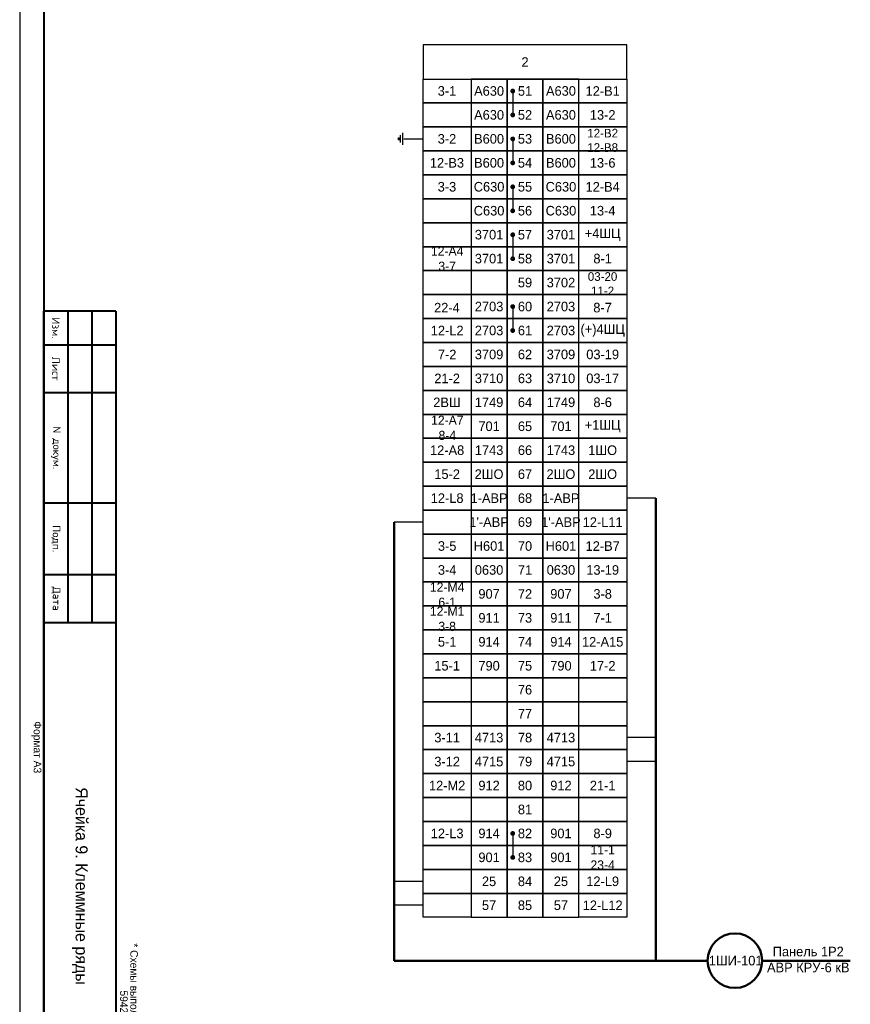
# Model space of a CAD drawing. Header units: millimetres. Extents: x 7700 to 12777, y -2533 to 2568.
# Tile 15 of 74: x 10933 to 11107, y -1486 to -1280. Entities that reach past the tile are written whole.
import ezdxf

# ---------------------------------------------------------------- set-up
doc = ezdxf.new("R2010")
doc.units = ezdxf.units.MM
doc.layers.add('основная 0.5', color=7, linetype='Continuous', lineweight=50)
doc.styles.add('SIMPLEX', font='txt', dxfattribs={"height": 5})

msp = doc.modelspace()

# ---------------------------------------------------------------- linework, layer by layer
for p, q in [((10933.15, -1110.77), (10933.15, -1530.78)), ((11036.06, -1294.89), (11036.06, -1299.89)), ((11012.34, -1304.64), (11012.09, -1304.89)), ((11012.34, -1305.14), (11012.09, -1304.89)), ((11012.34, -1304.64), (11012.34, -1305.14)), ((11012.57, -1304.14), (11012.57, -1305.64)), ((11013.07, -1303.64), (11013.07, -1306.14)), ((11013.34, -1304.89), (11017.37, -1304.89)), ((11036.06, -1304.89), (11036.06, -1309.89)), ((11036.06, -1314.89), (11036.06, -1319.89)), ((11036.06, -1324.89), (11036.06, -1329.89)), ((11036.06, -1339.89), (11036.06, -1344.89)), ((11065.9, -1379.89), (11059.86, -1379.89)), ((11017.37, -1384.89), (11011.34, -1384.89)), ((11065.9, -1429.89), (11059.86, -1429.89)), ((11065.9, -1434.89), (11059.86, -1434.89)), ((11036.06, -1449.89), (11036.06, -1454.89)), ((11017.37, -1459.89), (11011.34, -1459.89)), ((11017.37, -1464.89), (11011.34, -1464.89))]:
    msp.add_line(p, q)
at = {"lineweight": 40}
for p, q in [((10938.2, -1130.77), (10938.2, -1525.86)), ((10943.2, -1340.86), (10943.2, -1405.86)), ((10948.2, -1340.86), (10948.2, -1405.86)), ((10953.2, -1340.86), (10953.2, -1405.86))]:
    msp.add_line(p, q, dxfattribs=at)
at = {"lineweight": 50}
for p, q in [((11065.9, -1379.89), (11065.9, -1476.45)), ((11011.34, -1384.89), (11011.34, -1476.45)), ((11011.34, -1476.45), (11065.9, -1476.45)), ((11065.9, -1476.45), (11076.73, -1476.45)), ((11088.13, -1476.45), (11106.52, -1476.45))]:
    msp.add_line(p, q, dxfattribs=at)
for points in [[(11017.37, -1292.39), (11059.86, -1292.39), (11059.86, -1285.28), (11017.37, -1285.28)], [(11027.37, -1297.39), (11017.37, -1297.39), (11017.37, -1292.39), (11027.37, -1292.39)], [(11027.37, -1297.39), (11034.87, -1297.39), (11034.87, -1292.39), (11027.37, -1292.39)], [(11034.87, -1297.39), (11042.37, -1297.39), (11042.37, -1292.39), (11034.87, -1292.39)], [(11042.37, -1297.39), (11049.87, -1297.39), (11049.87, -1292.39), (11042.37, -1292.39)], [(11059.86, -1297.39), (11049.87, -1297.39), (11049.87, -1292.39), (11059.86, -1292.39)], [(11027.37, -1302.39), (11017.37, -1302.39), (11017.37, -1297.39), (11027.37, -1297.39)], [(11027.37, -1302.39), (11034.87, -1302.39), (11034.87, -1297.39), (11027.37, -1297.39)], [(11034.87, -1302.39), (11042.37, -1302.39), (11042.37, -1297.39), (11034.87, -1297.39)], [(11042.37, -1302.39), (11049.87, -1302.39), (11049.87, -1297.39), (11042.37, -1297.39)], [(11059.86, -1302.39), (11049.87, -1302.39), (11049.87, -1297.39), (11059.86, -1297.39)], [(11027.37, -1307.39), (11017.37, -1307.39), (11017.37, -1302.39), (11027.37, -1302.39)], [(11027.37, -1307.39), (11034.87, -1307.39), (11034.87, -1302.39), (11027.37, -1302.39)], [(11034.87, -1307.39), (11042.37, -1307.39), (11042.37, -1302.39), (11034.87, -1302.39)], [(11042.37, -1307.39), (11049.87, -1307.39), (11049.87, -1302.39), (11042.37, -1302.39)], [(11059.86, -1307.39), (11049.87, -1307.39), (11049.87, -1302.39), (11059.86, -1302.39)], [(11027.37, -1312.39), (11017.37, -1312.39), (11017.37, -1307.39), (11027.37, -1307.39)], [(11027.37, -1312.39), (11034.87, -1312.39), (11034.87, -1307.39), (11027.37, -1307.39)], [(11034.87, -1312.39), (11042.37, -1312.39), (11042.37, -1307.39), (11034.87, -1307.39)], [(11042.37, -1312.39), (11049.87, -1312.39), (11049.87, -1307.39), (11042.37, -1307.39)], [(11059.86, -1312.39), (11049.87, -1312.39), (11049.87, -1307.39), (11059.86, -1307.39)], [(11027.37, -1317.39), (11017.37, -1317.39), (11017.37, -1312.39), (11027.37, -1312.39)], [(11027.37, -1317.39), (11034.87, -1317.39), (11034.87, -1312.39), (11027.37, -1312.39)], [(11034.87, -1317.39), (11042.37, -1317.39), (11042.37, -1312.39), (11034.87, -1312.39)], [(11042.37, -1317.39), (11049.87, -1317.39), (11049.87, -1312.39), (11042.37, -1312.39)], [(11059.86, -1317.39), (11049.87, -1317.39), (11049.87, -1312.39), (11059.86, -1312.39)], [(11027.37, -1322.39), (11017.37, -1322.39), (11017.37, -1317.39), (11027.37, -1317.39)], [(11027.37, -1322.39), (11017.37, -1322.39), (11017.37, -1317.39), (11027.37, -1317.39)], [(11027.37, -1322.39), (11034.87, -1322.39), (11034.87, -1317.39), (11027.37, -1317.39)], [(11027.37, -1322.39), (11034.87, -1322.39), (11034.87, -1317.39), (11027.37, -1317.39)], [(11034.87, -1322.39), (11042.37, -1322.39), (11042.37, -1317.39), (11034.87, -1317.39)], [(11042.37, -1322.39), (11049.87, -1322.39), (11049.87, -1317.39), (11042.37, -1317.39)], [(11042.37, -1322.39), (11049.87, -1322.39), (11049.87, -1317.39), (11042.37, -1317.39)], [(11059.86, -1322.39), (11049.87, -1322.39), (11049.87, -1317.39), (11059.86, -1317.39)], [(11059.86, -1322.39), (11049.87, -1322.39), (11049.87, -1317.39), (11059.86, -1317.39)], [(11027.37, -1327.39), (11017.37, -1327.39), (11017.37, -1322.39), (11027.37, -1322.39)], [(11027.37, -1327.39), (11034.87, -1327.39), (11034.87, -1322.39), (11027.37, -1322.39)], [(11034.87, -1327.39), (11042.37, -1327.39), (11042.37, -1322.39), (11034.87, -1322.39)], [(11042.37, -1327.39), (11049.87, -1327.39), (11049.87, -1322.39), (11042.37, -1322.39)], [(11059.86, -1327.39), (11049.87, -1327.39), (11049.87, -1322.39), (11059.86, -1322.39)], [(11027.37, -1332.39), (11017.37, -1332.39), (11017.37, -1327.39), (11027.37, -1327.39)], [(11027.37, -1332.39), (11034.87, -1332.39), (11034.87, -1327.39), (11027.37, -1327.39)], [(11034.87, -1332.39), (11042.37, -1332.39), (11042.37, -1327.39), (11034.87, -1327.39)], [(11042.37, -1332.39), (11049.87, -1332.39), (11049.87, -1327.39), (11042.37, -1327.39)], [(11059.86, -1332.39), (11049.87, -1332.39), (11049.87, -1327.39), (11059.86, -1327.39)], [(11027.37, -1337.39), (11017.37, -1337.39), (11017.37, -1332.39), (11027.37, -1332.39)], [(11027.37, -1337.39), (11034.87, -1337.39), (11034.87, -1332.39), (11027.37, -1332.39)], [(11034.87, -1337.39), (11042.37, -1337.39), (11042.37, -1332.39), (11034.87, -1332.39)], [(11042.37, -1337.39), (11049.87, -1337.39), (11049.87, -1332.39), (11042.37, -1332.39)], [(11059.86, -1337.39), (11049.87, -1337.39), (11049.87, -1332.39), (11059.86, -1332.39)], [(11027.37, -1342.39), (11017.37, -1342.39), (11017.37, -1337.39), (11027.37, -1337.39)], [(11027.37, -1342.39), (11017.37, -1342.39), (11017.37, -1337.39), (11027.37, -1337.39)], [(11027.37, -1342.39), (11034.87, -1342.39), (11034.87, -1337.39), (11027.37, -1337.39)], [(11027.37, -1342.39), (11034.87, -1342.39), (11034.87, -1337.39), (11027.37, -1337.39)], [(11034.87, -1342.39), (11042.37, -1342.39), (11042.37, -1337.39), (11034.87, -1337.39)], [(11042.37, -1342.39), (11049.87, -1342.39), (11049.87, -1337.39), (11042.37, -1337.39)], [(11042.37, -1342.39), (11049.87, -1342.39), (11049.87, -1337.39), (11042.37, -1337.39)], [(11059.86, -1342.39), (11049.87, -1342.39), (11049.87, -1337.39), (11059.86, -1337.39)], [(11059.86, -1342.39), (11049.87, -1342.39), (11049.87, -1337.39), (11059.86, -1337.39)], [(11027.37, -1347.39), (11017.37, -1347.39), (11017.37, -1342.39), (11027.37, -1342.39)], [(11027.37, -1347.39), (11017.37, -1347.39), (11017.37, -1342.39), (11027.37, -1342.39)], [(11027.37, -1347.39), (11034.87, -1347.39), (11034.87, -1342.39), (11027.37, -1342.39)], [(11027.37, -1347.39), (11034.87, -1347.39), (11034.87, -1342.39), (11027.37, -1342.39)], [(11034.87, -1347.39), (11042.37, -1347.39), (11042.37, -1342.39), (11034.87, -1342.39)], [(11042.37, -1347.39), (11049.87, -1347.39), (11049.87, -1342.39), (11042.37, -1342.39)], [(11042.37, -1347.39), (11049.87, -1347.39), (11049.87, -1342.39), (11042.37, -1342.39)], [(11059.86, -1347.39), (11049.87, -1347.39), (11049.87, -1342.39), (11059.86, -1342.39)], [(11059.86, -1347.39), (11049.87, -1347.39), (11049.87, -1342.39), (11059.86, -1342.39)], [(11027.37, -1352.39), (11017.37, -1352.39), (11017.37, -1347.39), (11027.37, -1347.39)], [(11027.37, -1352.39), (11034.87, -1352.39), (11034.87, -1347.39), (11027.37, -1347.39)], [(11034.87, -1352.39), (11042.37, -1352.39), (11042.37, -1347.39), (11034.87, -1347.39)], [(11042.37, -1352.39), (11049.87, -1352.39), (11049.87, -1347.39), (11042.37, -1347.39)], [(11059.86, -1352.39), (11049.87, -1352.39), (11049.87, -1347.39), (11059.86, -1347.39)], [(11027.37, -1357.39), (11017.37, -1357.39), (11017.37, -1352.39), (11027.37, -1352.39)], [(11027.37, -1357.39), (11034.87, -1357.39), (11034.87, -1352.39), (11027.37, -1352.39)], [(11034.87, -1357.39), (11042.37, -1357.39), (11042.37, -1352.39), (11034.87, -1352.39)], [(11042.37, -1357.39), (11049.87, -1357.39), (11049.87, -1352.39), (11042.37, -1352.39)], [(11059.86, -1357.39), (11049.87, -1357.39), (11049.87, -1352.39), (11059.86, -1352.39)], [(11027.37, -1362.39), (11017.37, -1362.39), (11017.37, -1357.39), (11027.37, -1357.39)], [(11027.37, -1362.39), (11017.37, -1362.39), (11017.37, -1357.39), (11027.37, -1357.39)], [(11027.37, -1362.39), (11034.87, -1362.39), (11034.87, -1357.39), (11027.37, -1357.39)], [(11027.37, -1362.39), (11034.87, -1362.39), (11034.87, -1357.39), (11027.37, -1357.39)], [(11034.87, -1362.39), (11042.37, -1362.39), (11042.37, -1357.39), (11034.87, -1357.39)], [(11042.37, -1362.39), (11049.87, -1362.39), (11049.87, -1357.39), (11042.37, -1357.39)], [(11042.37, -1362.39), (11049.87, -1362.39), (11049.87, -1357.39), (11042.37, -1357.39)], [(11059.86, -1362.39), (11049.87, -1362.39), (11049.87, -1357.39), (11059.86, -1357.39)], [(11059.86, -1362.39), (11049.87, -1362.39), (11049.87, -1357.39), (11059.86, -1357.39)], [(11027.37, -1367.39), (11017.37, -1367.39), (11017.37, -1362.39), (11027.37, -1362.39)], [(11027.37, -1367.39), (11017.37, -1367.39), (11017.37, -1362.39), (11027.37, -1362.39)], [(11027.37, -1367.39), (11034.87, -1367.39), (11034.87, -1362.39), (11027.37, -1362.39)], [(11027.37, -1367.39), (11034.87, -1367.39), (11034.87, -1362.39), (11027.37, -1362.39)], [(11034.87, -1367.39), (11042.37, -1367.39), (11042.37, -1362.39), (11034.87, -1362.39)], [(11042.37, -1367.39), (11049.87, -1367.39), (11049.87, -1362.39), (11042.37, -1362.39)], [(11042.37, -1367.39), (11049.87, -1367.39), (11049.87, -1362.39), (11042.37, -1362.39)], [(11059.86, -1367.39), (11049.87, -1367.39), (11049.87, -1362.39), (11059.86, -1362.39)], [(11059.86, -1367.39), (11049.87, -1367.39), (11049.87, -1362.39), (11059.86, -1362.39)], [(11027.37, -1372.39), (11017.37, -1372.39), (11017.37, -1367.39), (11027.37, -1367.39)], [(11027.37, -1372.39), (11017.37, -1372.39), (11017.37, -1367.39), (11027.37, -1367.39)], [(11027.37, -1372.39), (11034.87, -1372.39), (11034.87, -1367.39), (11027.37, -1367.39)], [(11027.37, -1372.39), (11034.87, -1372.39), (11034.87, -1367.39), (11027.37, -1367.39)], [(11034.87, -1372.39), (11042.37, -1372.39), (11042.37, -1367.39), (11034.87, -1367.39)], [(11042.37, -1372.39), (11049.87, -1372.39), (11049.87, -1367.39), (11042.37, -1367.39)], [(11042.37, -1372.39), (11049.87, -1372.39), (11049.87, -1367.39), (11042.37, -1367.39)], [(11059.86, -1372.39), (11049.87, -1372.39), (11049.87, -1367.39), (11059.86, -1367.39)], [(11059.86, -1372.39), (11049.87, -1372.39), (11049.87, -1367.39), (11059.86, -1367.39)], [(11027.37, -1377.39), (11017.37, -1377.39), (11017.37, -1372.39), (11027.37, -1372.39)], [(11027.37, -1377.39), (11017.37, -1377.39), (11017.37, -1372.39), (11027.37, -1372.39)], [(11027.37, -1377.39), (11034.87, -1377.39), (11034.87, -1372.39), (11027.37, -1372.39)], [(11027.37, -1377.39), (11034.87, -1377.39), (11034.87, -1372.39), (11027.37, -1372.39)], [(11034.87, -1377.39), (11042.37, -1377.39), (11042.37, -1372.39), (11034.87, -1372.39)], [(11042.37, -1377.39), (11049.87, -1377.39), (11049.87, -1372.39), (11042.37, -1372.39)], [(11042.37, -1377.39), (11049.87, -1377.39), (11049.87, -1372.39), (11042.37, -1372.39)], [(11059.86, -1377.39), (11049.87, -1377.39), (11049.87, -1372.39), (11059.86, -1372.39)], [(11059.86, -1377.39), (11049.87, -1377.39), (11049.87, -1372.39), (11059.86, -1372.39)], [(11027.37, -1382.39), (11017.37, -1382.39), (11017.37, -1377.39), (11027.37, -1377.39)], [(11027.37, -1382.39), (11017.37, -1382.39), (11017.37, -1377.39), (11027.37, -1377.39)], [(11027.37, -1382.39), (11034.87, -1382.39), (11034.87, -1377.39), (11027.37, -1377.39)], [(11027.37, -1382.39), (11034.87, -1382.39), (11034.87, -1377.39), (11027.37, -1377.39)], [(11034.87, -1382.39), (11042.37, -1382.39), (11042.37, -1377.39), (11034.87, -1377.39)], [(11042.37, -1382.39), (11049.87, -1382.39), (11049.87, -1377.39), (11042.37, -1377.39)], [(11042.37, -1382.39), (11049.87, -1382.39), (11049.87, -1377.39), (11042.37, -1377.39)], [(11059.86, -1382.39), (11049.87, -1382.39), (11049.87, -1377.39), (11059.86, -1377.39)], [(11059.86, -1382.39), (11049.87, -1382.39), (11049.87, -1377.39), (11059.86, -1377.39)], [(11027.37, -1387.39), (11017.37, -1387.39), (11017.37, -1382.39), (11027.37, -1382.39)], [(11027.37, -1387.39), (11017.37, -1387.39), (11017.37, -1382.39), (11027.37, -1382.39)], [(11027.37, -1387.39), (11034.87, -1387.39), (11034.87, -1382.39), (11027.37, -1382.39)], [(11027.37, -1387.39), (11034.87, -1387.39), (11034.87, -1382.39), (11027.37, -1382.39)], [(11034.87, -1387.39), (11042.37, -1387.39), (11042.37, -1382.39), (11034.87, -1382.39)], [(11042.37, -1387.39), (11049.87, -1387.39), (11049.87, -1382.39), (11042.37, -1382.39)], [(11042.37, -1387.39), (11049.87, -1387.39), (11049.87, -1382.39), (11042.37, -1382.39)], [(11059.86, -1387.39), (11049.87, -1387.39), (11049.87, -1382.39), (11059.86, -1382.39)], [(11059.86, -1387.39), (11049.87, -1387.39), (11049.87, -1382.39), (11059.86, -1382.39)], [(11027.37, -1392.39), (11017.37, -1392.39), (11017.37, -1387.39), (11027.37, -1387.39)], [(11027.37, -1392.39), (11017.37, -1392.39), (11017.37, -1387.39), (11027.37, -1387.39)], [(11027.37, -1392.39), (11034.87, -1392.39), (11034.87, -1387.39), (11027.37, -1387.39)], [(11027.37, -1392.39), (11034.87, -1392.39), (11034.87, -1387.39), (11027.37, -1387.39)], [(11034.87, -1392.39), (11042.37, -1392.39), (11042.37, -1387.39), (11034.87, -1387.39)], [(11042.37, -1392.39), (11049.87, -1392.39), (11049.87, -1387.39), (11042.37, -1387.39)], [(11042.37, -1392.39), (11049.87, -1392.39), (11049.87, -1387.39), (11042.37, -1387.39)], [(11059.86, -1392.39), (11049.87, -1392.39), (11049.87, -1387.39), (11059.86, -1387.39)], [(11059.86, -1392.39), (11049.87, -1392.39), (11049.87, -1387.39), (11059.86, -1387.39)], [(11027.37, -1397.39), (11017.37, -1397.39), (11017.37, -1392.39), (11027.37, -1392.39)], [(11027.37, -1397.39), (11017.37, -1397.39), (11017.37, -1392.39), (11027.37, -1392.39)], [(11027.37, -1397.39), (11034.87, -1397.39), (11034.87, -1392.39), (11027.37, -1392.39)], [(11027.37, -1397.39), (11034.87, -1397.39), (11034.87, -1392.39), (11027.37, -1392.39)], [(11034.87, -1397.39), (11042.37, -1397.39), (11042.37, -1392.39), (11034.87, -1392.39)], [(11042.37, -1397.39), (11049.87, -1397.39), (11049.87, -1392.39), (11042.37, -1392.39)], [(11042.37, -1397.39), (11049.87, -1397.39), (11049.87, -1392.39), (11042.37, -1392.39)], [(11059.86, -1397.39), (11049.87, -1397.39), (11049.87, -1392.39), (11059.86, -1392.39)], [(11059.86, -1397.39), (11049.87, -1397.39), (11049.87, -1392.39), (11059.86, -1392.39)], [(11027.37, -1402.39), (11017.37, -1402.39), (11017.37, -1397.39), (11027.37, -1397.39)], [(11027.37, -1402.39), (11017.37, -1402.39), (11017.37, -1397.39), (11027.37, -1397.39)], [(11027.37, -1402.39), (11034.87, -1402.39), (11034.87, -1397.39), (11027.37, -1397.39)], [(11027.37, -1402.39), (11034.87, -1402.39), (11034.87, -1397.39), (11027.37, -1397.39)], [(11034.87, -1402.39), (11042.37, -1402.39), (11042.37, -1397.39), (11034.87, -1397.39)], [(11042.37, -1402.39), (11049.87, -1402.39), (11049.87, -1397.39), (11042.37, -1397.39)], [(11042.37, -1402.39), (11049.87, -1402.39), (11049.87, -1397.39), (11042.37, -1397.39)], [(11059.86, -1402.39), (11049.87, -1402.39), (11049.87, -1397.39), (11059.86, -1397.39)], [(11059.86, -1402.39), (11049.87, -1402.39), (11049.87, -1397.39), (11059.86, -1397.39)], [(11027.37, -1407.39), (11017.37, -1407.39), (11017.37, -1402.39), (11027.37, -1402.39)], [(11027.37, -1407.39), (11017.37, -1407.39), (11017.37, -1402.39), (11027.37, -1402.39)], [(11027.37, -1407.39), (11034.87, -1407.39), (11034.87, -1402.39), (11027.37, -1402.39)], [(11027.37, -1407.39), (11034.87, -1407.39), (11034.87, -1402.39), (11027.37, -1402.39)], [(11034.87, -1407.39), (11042.37, -1407.39), (11042.37, -1402.39), (11034.87, -1402.39)], [(11042.37, -1407.39), (11049.87, -1407.39), (11049.87, -1402.39), (11042.37, -1402.39)], [(11042.37, -1407.39), (11049.87, -1407.39), (11049.87, -1402.39), (11042.37, -1402.39)], [(11059.86, -1407.39), (11049.87, -1407.39), (11049.87, -1402.39), (11059.86, -1402.39)], [(11059.86, -1407.39), (11049.87, -1407.39), (11049.87, -1402.39), (11059.86, -1402.39)], [(11027.37, -1412.39), (11017.37, -1412.39), (11017.37, -1407.39), (11027.37, -1407.39)], [(11027.37, -1412.39), (11017.37, -1412.39), (11017.37, -1407.39), (11027.37, -1407.39)], [(11027.37, -1412.39), (11034.87, -1412.39), (11034.87, -1407.39), (11027.37, -1407.39)], [(11027.37, -1412.39), (11034.87, -1412.39), (11034.87, -1407.39), (11027.37, -1407.39)], [(11034.87, -1412.39), (11042.37, -1412.39), (11042.37, -1407.39), (11034.87, -1407.39)], [(11042.37, -1412.39), (11049.87, -1412.39), (11049.87, -1407.39), (11042.37, -1407.39)], [(11042.37, -1412.39), (11049.87, -1412.39), (11049.87, -1407.39), (11042.37, -1407.39)], [(11059.86, -1412.39), (11049.87, -1412.39), (11049.87, -1407.39), (11059.86, -1407.39)], [(11059.86, -1412.39), (11049.87, -1412.39), (11049.87, -1407.39), (11059.86, -1407.39)], [(11027.37, -1417.39), (11017.37, -1417.39), (11017.37, -1412.39), (11027.37, -1412.39)], [(11027.37, -1417.39), (11017.37, -1417.39), (11017.37, -1412.39), (11027.37, -1412.39)], [(11027.37, -1417.39), (11034.87, -1417.39), (11034.87, -1412.39), (11027.37, -1412.39)], [(11027.37, -1417.39), (11034.87, -1417.39), (11034.87, -1412.39), (11027.37, -1412.39)], [(11034.87, -1417.39), (11042.37, -1417.39), (11042.37, -1412.39), (11034.87, -1412.39)], [(11042.37, -1417.39), (11049.87, -1417.39), (11049.87, -1412.39), (11042.37, -1412.39)], [(11042.37, -1417.39), (11049.87, -1417.39), (11049.87, -1412.39), (11042.37, -1412.39)], [(11059.86, -1417.39), (11049.87, -1417.39), (11049.87, -1412.39), (11059.86, -1412.39)], [(11059.86, -1417.39), (11049.87, -1417.39), (11049.87, -1412.39), (11059.86, -1412.39)], [(11027.37, -1422.39), (11017.37, -1422.39), (11017.37, -1417.39), (11027.37, -1417.39)], [(11027.37, -1422.39), (11017.37, -1422.39), (11017.37, -1417.39), (11027.37, -1417.39)], [(11027.37, -1422.39), (11034.87, -1422.39), (11034.87, -1417.39), (11027.37, -1417.39)], [(11027.37, -1422.39), (11034.87, -1422.39), (11034.87, -1417.39), (11027.37, -1417.39)], [(11034.87, -1422.39), (11042.37, -1422.39), (11042.37, -1417.39), (11034.87, -1417.39)], [(11042.37, -1422.39), (11049.87, -1422.39), (11049.87, -1417.39), (11042.37, -1417.39)], [(11042.37, -1422.39), (11049.87, -1422.39), (11049.87, -1417.39), (11042.37, -1417.39)], [(11059.86, -1422.39), (11049.87, -1422.39), (11049.87, -1417.39), (11059.86, -1417.39)], [(11059.86, -1422.39), (11049.87, -1422.39), (11049.87, -1417.39), (11059.86, -1417.39)], [(11027.37, -1427.39), (11017.37, -1427.39), (11017.37, -1422.39), (11027.37, -1422.39)], [(11027.37, -1427.39), (11017.37, -1427.39), (11017.37, -1422.39), (11027.37, -1422.39)], [(11027.37, -1427.39), (11034.87, -1427.39), (11034.87, -1422.39), (11027.37, -1422.39)], [(11027.37, -1427.39), (11034.87, -1427.39), (11034.87, -1422.39), (11027.37, -1422.39)], [(11034.87, -1427.39), (11042.37, -1427.39), (11042.37, -1422.39), (11034.87, -1422.39)], [(11042.37, -1427.39), (11049.87, -1427.39), (11049.87, -1422.39), (11042.37, -1422.39)], [(11042.37, -1427.39), (11049.87, -1427.39), (11049.87, -1422.39), (11042.37, -1422.39)], [(11059.86, -1427.39), (11049.87, -1427.39), (11049.87, -1422.39), (11059.86, -1422.39)], [(11059.86, -1427.39), (11049.87, -1427.39), (11049.87, -1422.39), (11059.86, -1422.39)], [(11027.37, -1432.39), (11017.37, -1432.39), (11017.37, -1427.39), (11027.37, -1427.39)], [(11027.37, -1432.39), (11017.37, -1432.39), (11017.37, -1427.39), (11027.37, -1427.39)], [(11027.37, -1432.39), (11034.87, -1432.39), (11034.87, -1427.39), (11027.37, -1427.39)], [(11027.37, -1432.39), (11034.87, -1432.39), (11034.87, -1427.39), (11027.37, -1427.39)], [(11034.87, -1432.39), (11042.37, -1432.39), (11042.37, -1427.39), (11034.87, -1427.39)], [(11042.37, -1432.39), (11049.87, -1432.39), (11049.87, -1427.39), (11042.37, -1427.39)], [(11042.37, -1432.39), (11049.87, -1432.39), (11049.87, -1427.39), (11042.37, -1427.39)], [(11059.86, -1432.39), (11049.87, -1432.39), (11049.87, -1427.39), (11059.86, -1427.39)], [(11059.86, -1432.39), (11049.87, -1432.39), (11049.87, -1427.39), (11059.86, -1427.39)], [(11027.37, -1437.39), (11017.37, -1437.39), (11017.37, -1432.39), (11027.37, -1432.39)], [(11027.37, -1437.39), (11017.37, -1437.39), (11017.37, -1432.39), (11027.37, -1432.39)], [(11027.37, -1437.39), (11034.87, -1437.39), (11034.87, -1432.39), (11027.37, -1432.39)], [(11027.37, -1437.39), (11034.87, -1437.39), (11034.87, -1432.39), (11027.37, -1432.39)], [(11034.87, -1437.39), (11042.37, -1437.39), (11042.37, -1432.39), (11034.87, -1432.39)], [(11042.37, -1437.39), (11049.87, -1437.39), (11049.87, -1432.39), (11042.37, -1432.39)], [(11042.37, -1437.39), (11049.87, -1437.39), (11049.87, -1432.39), (11042.37, -1432.39)], [(11059.86, -1437.39), (11049.87, -1437.39), (11049.87, -1432.39), (11059.86, -1432.39)], [(11059.86, -1437.39), (11049.87, -1437.39), (11049.87, -1432.39), (11059.86, -1432.39)], [(11027.37, -1442.39), (11017.37, -1442.39), (11017.37, -1437.39), (11027.37, -1437.39)], [(11027.37, -1442.39), (11017.37, -1442.39), (11017.37, -1437.39), (11027.37, -1437.39)], [(11027.37, -1442.39), (11034.87, -1442.39), (11034.87, -1437.39), (11027.37, -1437.39)], [(11027.37, -1442.39), (11034.87, -1442.39), (11034.87, -1437.39), (11027.37, -1437.39)], [(11034.87, -1442.39), (11042.37, -1442.39), (11042.37, -1437.39), (11034.87, -1437.39)], [(11042.37, -1442.39), (11049.87, -1442.39), (11049.87, -1437.39), (11042.37, -1437.39)], [(11042.37, -1442.39), (11049.87, -1442.39), (11049.87, -1437.39), (11042.37, -1437.39)], [(11059.86, -1442.39), (11049.87, -1442.39), (11049.87, -1437.39), (11059.86, -1437.39)], [(11059.86, -1442.39), (11049.87, -1442.39), (11049.87, -1437.39), (11059.86, -1437.39)], [(11027.37, -1447.39), (11017.37, -1447.39), (11017.37, -1442.39), (11027.37, -1442.39)], [(11027.37, -1447.39), (11017.37, -1447.39), (11017.37, -1442.39), (11027.37, -1442.39)], [(11027.37, -1447.39), (11034.87, -1447.39), (11034.87, -1442.39), (11027.37, -1442.39)], [(11027.37, -1447.39), (11034.87, -1447.39), (11034.87, -1442.39), (11027.37, -1442.39)], [(11034.87, -1447.39), (11042.37, -1447.39), (11042.37, -1442.39), (11034.87, -1442.39)], [(11042.37, -1447.39), (11049.87, -1447.39), (11049.87, -1442.39), (11042.37, -1442.39)], [(11042.37, -1447.39), (11049.87, -1447.39), (11049.87, -1442.39), (11042.37, -1442.39)], [(11059.86, -1447.39), (11049.87, -1447.39), (11049.87, -1442.39), (11059.86, -1442.39)], [(11059.86, -1447.39), (11049.87, -1447.39), (11049.87, -1442.39), (11059.86, -1442.39)], [(11027.37, -1452.39), (11017.37, -1452.39), (11017.37, -1447.39), (11027.37, -1447.39)], [(11027.37, -1452.39), (11017.37, -1452.39), (11017.37, -1447.39), (11027.37, -1447.39)], [(11027.37, -1452.39), (11034.87, -1452.39), (11034.87, -1447.39), (11027.37, -1447.39)], [(11027.37, -1452.39), (11034.87, -1452.39), (11034.87, -1447.39), (11027.37, -1447.39)], [(11034.87, -1452.39), (11042.37, -1452.39), (11042.37, -1447.39), (11034.87, -1447.39)], [(11042.37, -1452.39), (11049.87, -1452.39), (11049.87, -1447.39), (11042.37, -1447.39)], [(11042.37, -1452.39), (11049.87, -1452.39), (11049.87, -1447.39), (11042.37, -1447.39)], [(11059.86, -1452.39), (11049.87, -1452.39), (11049.87, -1447.39), (11059.86, -1447.39)], [(11059.86, -1452.39), (11049.87, -1452.39), (11049.87, -1447.39), (11059.86, -1447.39)], [(11027.37, -1457.39), (11017.37, -1457.39), (11017.37, -1452.39), (11027.37, -1452.39)], [(11027.37, -1457.39), (11017.37, -1457.39), (11017.37, -1452.39), (11027.37, -1452.39)], [(11027.37, -1457.39), (11034.87, -1457.39), (11034.87, -1452.39), (11027.37, -1452.39)], [(11027.37, -1457.39), (11034.87, -1457.39), (11034.87, -1452.39), (11027.37, -1452.39)], [(11034.87, -1457.39), (11042.37, -1457.39), (11042.37, -1452.39), (11034.87, -1452.39)], [(11042.37, -1457.39), (11049.87, -1457.39), (11049.87, -1452.39), (11042.37, -1452.39)], [(11042.37, -1457.39), (11049.87, -1457.39), (11049.87, -1452.39), (11042.37, -1452.39)], [(11059.86, -1457.39), (11049.87, -1457.39), (11049.87, -1452.39), (11059.86, -1452.39)], [(11059.86, -1457.39), (11049.87, -1457.39), (11049.87, -1452.39), (11059.86, -1452.39)], [(11027.37, -1462.39), (11017.37, -1462.39), (11017.37, -1457.39), (11027.37, -1457.39)], [(11027.37, -1462.39), (11017.37, -1462.39), (11017.37, -1457.39), (11027.37, -1457.39)], [(11027.37, -1462.39), (11034.87, -1462.39), (11034.87, -1457.39), (11027.37, -1457.39)], [(11027.37, -1462.39), (11034.87, -1462.39), (11034.87, -1457.39), (11027.37, -1457.39)], [(11034.87, -1462.39), (11042.37, -1462.39), (11042.37, -1457.39), (11034.87, -1457.39)], [(11042.37, -1462.39), (11049.87, -1462.39), (11049.87, -1457.39), (11042.37, -1457.39)], [(11042.37, -1462.39), (11049.87, -1462.39), (11049.87, -1457.39), (11042.37, -1457.39)], [(11059.86, -1462.39), (11049.87, -1462.39), (11049.87, -1457.39), (11059.86, -1457.39)], [(11059.86, -1462.39), (11049.87, -1462.39), (11049.87, -1457.39), (11059.86, -1457.39)], [(11027.37, -1467.39), (11017.37, -1467.39), (11017.37, -1462.39), (11027.37, -1462.39)], [(11027.37, -1467.39), (11017.37, -1467.39), (11017.37, -1462.39), (11027.37, -1462.39)], [(11027.37, -1467.39), (11034.87, -1467.39), (11034.87, -1462.39), (11027.37, -1462.39)], [(11027.37, -1467.39), (11034.87, -1467.39), (11034.87, -1462.39), (11027.37, -1462.39)], [(11034.87, -1467.39), (11042.37, -1467.39), (11042.37, -1462.39), (11034.87, -1462.39)], [(11042.37, -1467.39), (11049.87, -1467.39), (11049.87, -1462.39), (11042.37, -1462.39)], [(11042.37, -1467.39), (11049.87, -1467.39), (11049.87, -1462.39), (11042.37, -1462.39)], [(11059.86, -1467.39), (11049.87, -1467.39), (11049.87, -1462.39), (11059.86, -1462.39)], [(11059.86, -1467.39), (11049.87, -1467.39), (11049.87, -1462.39), (11059.86, -1462.39)]]:
    msp.add_lwpolyline(points, close=True)
at = {"const_width": 0.45}
for points in [[(11036.06, -1294.62, 1), (11036.06, -1295.17, 1)], [(11036.06, -1299.62, 1), (11036.06, -1300.17, 1)], [(11036.06, -1304.62, 1), (11036.06, -1305.17, 1)], [(11036.06, -1309.62, 1), (11036.06, -1310.17, 1)], [(11036.06, -1314.62, 1), (11036.06, -1315.17, 1)], [(11036.06, -1319.62, 1), (11036.06, -1320.17, 1)], [(11036.06, -1324.62, 1), (11036.06, -1325.17, 1)], [(11036.06, -1329.62, 1), (11036.06, -1330.17, 1)], [(11036.06, -1339.62, 1), (11036.06, -1340.17, 1)], [(11036.06, -1344.62, 1), (11036.06, -1345.17, 1)], [(11036.06, -1449.61, 1), (11036.06, -1450.16, 1)], [(11036.06, -1454.61, 1), (11036.06, -1455.16, 1)]]:
    msp.add_lwpolyline(points, format="xyb", close=True, dxfattribs=at)
at = {"lineweight": 50}
msp.add_circle((11082.43, -1476.45), 5.7, dxfattribs=at)
at = {"layer": 'основная 0.5', "color": 0}
msp.add_line((10938.2, -1340.86), (10938.2, -1525.86), dxfattribs=at)
at = {"layer": 'основная 0.5', "lineweight": 40}
for p, q in [((10953.2, -1340.86), (10938.2, -1340.86)), ((10938.2, -1347.86), (10953.2, -1347.86)), ((10938.2, -1357.86), (10953.2, -1357.86)), ((10938.2, -1380.86), (10953.2, -1380.86)), ((10938.2, -1395.86), (10953.2, -1395.86)), ((10938.2, -1405.86), (10953.2, -1405.86)), ((10953.2, -1405.86), (10953.2, -1525.86))]:
    msp.add_line(p, q, dxfattribs=at)

# ---------------------------------------------------------------- texts
at = {"attachment_point": 5, "style": 'SIMPLEX'}
for s, insert, char_height, width in [('2', (11038.62, -1288.84), 2, 42.4981), ('A630', (11031.12, -1294.89), 2, 7.4997), ('51', (11038.62, -1294.89), 2, 7.4997), ('A630', (11046.12, -1294.89), 2, 7.4997), ('A630', (11031.12, -1299.89), 2, 7.4997), ('52', (11038.62, -1299.89), 2, 7.4997), ('A630', (11046.12, -1299.89), 2, 7.4997), ('B600', (11031.12, -1304.89), 2, 7.4997), ('53', (11038.62, -1304.89), 2, 7.4997), ('B600', (11046.12, -1304.89), 2, 7.4997), ('B600', (11031.12, -1309.89), 2, 7.4997), ('54', (11038.62, -1309.89), 2, 7.4997), ('B600', (11046.12, -1309.89), 2, 7.4997), ('С630', (11031.12, -1314.89), 2, 7.4997), ('55', (11038.62, -1314.89), 2, 7.4997), ('C630', (11046.12, -1314.89), 2, 7.4997), ('C630', (11031.12, -1319.89), 2, 7.4997), ('56', (11038.62, -1319.89), 2, 7.4997), ('C630', (11046.12, -1319.89), 2, 7.4997), ('3701', (11031.12, -1324.89), 2, 7.4997), ('57', (11038.62, -1324.89), 2, 7.4997), ('3701', (11046.12, -1324.89), 2, 7.4997), ('12-A4\\P3-7', (11022.37, -1329.89), 1.9, 10.0767), ('3701', (11031.12, -1329.89), 2, 7.4997), ('58', (11038.62, -1329.89), 2, 7.4997), ('3701', (11046.12, -1329.89), 2, 7.4997), ('59', (11038.62, -1334.89), 2, 7.4997), ('3702', (11046.12, -1334.89), 2, 7.4997), ('2703', (11031.12, -1339.89), 2, 7.4997), ('60', (11038.62, -1339.89), 2, 7.4997), ('2703', (11046.12, -1339.89), 2, 7.4997), ('12-L2', (11022.37, -1344.89), 2, 9.9995), ('2703', (11031.12, -1344.89), 2, 7.4997), ('61', (11038.62, -1344.89), 2, 7.4997), ('2703', (11046.12, -1344.89), 2, 7.4997), ('7-2', (11022.37, -1349.89), 2, 9.9995), ('3709', (11031.12, -1349.89), 2, 7.4997), ('62', (11038.62, -1349.89), 2, 7.4997), ('3709', (11046.12, -1349.89), 2, 7.4997), ('21-2', (11022.37, -1354.89), 2, 9.9995), ('3710', (11031.12, -1354.89), 2, 7.4997), ('63', (11038.62, -1354.89), 2, 7.4997), ('3710', (11046.12, -1354.89), 2, 7.4997), ('1749', (11031.12, -1359.89), 2, 7.4997), ('64', (11038.62, -1359.89), 2, 7.4997), ('1749', (11046.12, -1359.89), 2, 7.4997), ('12-A7\\P8-4', (11022.41, -1365.21), 1.9, 10.0767), ('701', (11031.12, -1364.89), 2, 7.4997), ('65', (11038.62, -1364.89), 2, 7.4997), ('701', (11046.12, -1364.89), 2, 7.4997), ('12-A8', (11022.37, -1369.89), 2, 9.9995), ('1743', (11031.12, -1369.89), 2, 7.4997), ('66', (11038.62, -1369.89), 2, 7.4997), ('1743', (11046.12, -1369.89), 2, 7.4997), ('15-2', (11022.37, -1374.89), 2, 9.9995), ('2ШО', (11031.12, -1374.89), 2, 7.4997), ('67', (11038.62, -1374.89), 2, 7.4997), ('2ШО', (11046.12, -1374.89), 2, 7.4997), ('12-L8', (11022.37, -1379.89), 2, 9.9995), ('1-АВР', (11031.12, -1379.89), 2, 7.4997), ('68', (11038.62, -1379.89), 2, 7.4997), ('1-АВР', (11046.12, -1379.89), 2, 7.4997), ("1'-АВР", (11031.12, -1384.89), 2, 7.4997), ('69', (11038.62, -1384.89), 2, 7.4997), ("1'-АВР", (11046.12, -1384.89), 2, 7.4997), ('3-5', (11022.37, -1389.89), 2, 9.9995), ('Н601', (11031.12, -1389.89), 2, 7.4997), ('70', (11038.62, -1389.89), 2, 7.4997), ('Н601', (11046.12, -1389.89), 2, 7.4997), ('3-4', (11022.37, -1394.89), 2, 9.9995), ('0630', (11031.12, -1394.89), 2, 7.4997), ('71', (11038.62, -1394.89), 2, 7.4997), ('0630', (11046.12, -1394.89), 2, 7.4997), ('12-M4\\P6-1', (11022.37, -1400.04), 1.9, 10.0767), ('907', (11031.12, -1399.89), 2, 7.4997), ('72', (11038.62, -1399.89), 2, 7.4997), ('907', (11046.12, -1399.89), 2, 7.4997), ('12-M1\\P3-8', (11022.37, -1405.08), 1.9, 10.0767), ('911', (11031.12, -1404.89), 2, 7.4997), ('73', (11038.62, -1404.89), 2, 7.4997), ('911', (11046.12, -1404.89), 2, 7.4997), ('5-1', (11022.37, -1409.89), 2, 9.9995), ('914', (11031.12, -1409.89), 2, 7.4997), ('74', (11038.62, -1409.89), 2, 7.4997), ('914', (11046.12, -1409.89), 2, 7.4997), ('15-1', (11022.37, -1414.89), 2, 9.9995), ('790', (11031.12, -1414.89), 2, 7.4997), ('75', (11038.62, -1414.89), 2, 7.4997), ('790', (11046.12, -1414.89), 2, 7.4997), ('76', (11038.62, -1419.89), 2, 7.4997), ('77', (11038.62, -1424.89), 2, 7.4997), ('3-11', (11022.37, -1429.89), 2, 9.9995), ('4713', (11031.12, -1429.89), 2, 7.4997), ('78', (11038.62, -1429.89), 2, 7.4997), ('4713', (11046.12, -1429.89), 2, 7.4997), ('3-12', (11022.37, -1434.89), 2, 9.9995), ('4715', (11031.12, -1434.89), 2, 7.4997), ('79', (11038.62, -1434.89), 2, 7.4997), ('4715', (11046.12, -1434.89), 2, 7.4997), ('12-M2', (11022.37, -1439.89), 2, 9.9995), ('912', (11031.12, -1439.89), 2, 7.4997), ('80', (11038.62, -1439.89), 2, 7.4997), ('912', (11046.12, -1439.89), 2, 7.4997), ('81', (11038.62, -1444.89), 2, 7.4997), ('12-L3', (11022.37, -1449.89), 2, 9.9995), ('914', (11031.12, -1449.89), 2, 7.4997), ('82', (11038.62, -1449.89), 2, 7.4997), ('901', (11046.12, -1449.89), 2, 7.4997), ('11-1\\P23-4', (11054.83, -1454.89), 1.9, 10.0767), ('901', (11031.12, -1454.89), 2, 7.4997), ('83', (11038.62, -1454.89), 2, 7.4997), ('901', (11046.12, -1454.89), 2, 7.4997), ('25', (11031.12, -1459.89), 2, 7.4997), ('84', (11038.62, -1459.89), 2, 7.4997), ('25', (11046.12, -1459.89), 2, 7.4997), ('57', (11031.12, -1464.89), 2, 7.4997), ('85', (11038.62, -1464.89), 2, 7.4997), ('57', (11046.12, -1464.89), 2, 7.4997)]:
    msp.add_mtext(s, dxfattribs=dict(at, insert=insert, char_height=char_height, width=width))
at = {"attachment_point": 5, "rotation": 360, "style": 'SIMPLEX'}
for s, insert, char_height, width in [('3-1', (11022.33, -1294.89), 2, 10.079), ('12-B1', (11054.83, -1294.89), 2, 10.079), ('13-2', (11054.83, -1299.89), 2, 10.079), ('12-B2\\P12-B8', (11054.83, -1305.2), 1.8, 10.0791), ('3-2', (11022.33, -1304.89), 2, 10.079), ('13-6', (11054.83, -1309.89), 2, 10.079), ('3-3', (11022.33, -1314.89), 2, 10.079), ('13-4', (11054.83, -1319.89), 2, 10.079), ('8-1', (11054.83, -1329.89), 2, 10.079), ('03-19', (11054.83, -1349.89), 2, 10.079), ('03-17', (11054.83, -1354.89), 2, 10.079), ('2ВШ', (11022.33, -1359.89), 2, 10.079), ('8-6', (11054.83, -1359.89), 2, 10.079), ('+1ШЦ', (11054.83, -1364.89), 2, 10.079), ('1ШО', (11054.83, -1369.89), 2, 10.079), ('2ШО', (11054.83, -1374.89), 2, 10.079), ('12-L11', (11054.83, -1384.89), 2, 10.079), ('12-B7', (11054.83, -1389.89), 2, 10.079), ('13-19', (11054.83, -1394.89), 2, 10.079), ('3-8', (11054.83, -1399.89), 2, 10.079), ('7-1', (11054.83, -1404.89), 2, 10.079), ('12-A15', (11054.83, -1409.89), 2, 10.079), ('17-2', (11054.83, -1414.89), 2, 10.079), ('21-1', (11054.83, -1439.89), 2, 10.079), ('8-9', (11054.83, -1449.89), 2, 10.079), ('12-L9', (11054.83, -1459.89), 2, 10.079), ('12-L12', (11054.83, -1464.89), 2, 10.079)]:
    msp.add_mtext(s, dxfattribs=dict(at, insert=insert, char_height=char_height, width=width))
at = {"color": 1, "char_height": 2, "attachment_point": 5, "rotation": 360, "style": 'SIMPLEX'}
for s, insert, width in [('{\\C256;12-B3}', (11022.33, -1309.89), 10.079), ('{\\C256;12-B4}', (11054.83, -1314.89), 10.079), ('{\\C256;+4ШЦ}', (11054.83, -1324.89), 10.079), ('{\\H0.9x;\\C256;03-20\\P11-2}', (11054.81, -1335.12), 10.0581), ('{\\C256;22-4}', (11022.32, -1340.12), 10.0581), ('{\\C256;8-7}', (11054.81, -1340.12), 10.0581), ('{\\C256;(+)4ШЦ}', (11054.83, -1344.89), 10.079)]:
    msp.add_mtext(s, dxfattribs=dict(at, insert=insert, width=width))
at = {"lineweight": 35, "attachment_point": 5, "rotation": 270, "line_spacing_factor": 0.8, "style": 'SIMPLEX'}
for s, insert, char_height, width in [('{\\Fromans|c204;Изм.}', (10940.7, -1344.36), 1.6, 7), ('{\\Fromans|c204;Лист}', (10940.7, -1352.86), 1.6, 10), ('{\\Fromans|c0;N \\Fromans|c204;докум.}', (10940.7, -1369.36), 1.6, 23), ('{\\Fromans|c204;Подп.}', (10940.7, -1388.36), 1.6, 15), ('{\\Fromans|c204;Дата}', (10940.7, -1400.86), 1.6, 10), ('Ячейка 9. Клеммные ряды', (10945.7, -1460.86), 2.5, 110), ('\\pi-4.8,l6.4,t6.4;*^IСхемы выполнены на основании проекта 59427142.903.015.Э0.26.1-2', (10955.96, -1493.38), 1.6, 64.5299)]:
    msp.add_mtext(s, dxfattribs=dict(at, insert=insert, char_height=char_height, width=width))
at = {"lineweight": 30, "insert": (10937.68, -1426.46), "char_height": 1.6, "attachment_point": 1, "rotation": 270, "style": 'SIMPLEX'}
msp.add_mtext_dynamic_manual_height_columns('Формат А3', width=45.8537, gutter_width=12.5, heights=[0], dxfattribs=at)
at = {"lineweight": 50, "insert": (11097.74, -1476.22), "char_height": 2, "width": 17.8871, "attachment_point": 5, "style": 'SIMPLEX'}
msp.add_mtext('Панель 1Р2\\PАВР КРУ-6 кВ', dxfattribs=at)
at = {"color": 4, "lineweight": 50, "insert": (11082.59, -1476.45), "char_height": 2, "width": 8.9832, "attachment_point": 5, "style": 'SIMPLEX'}
msp.add_mtext('1ШИ-101', dxfattribs=at)

doc.saveas('drawing.dxf')
